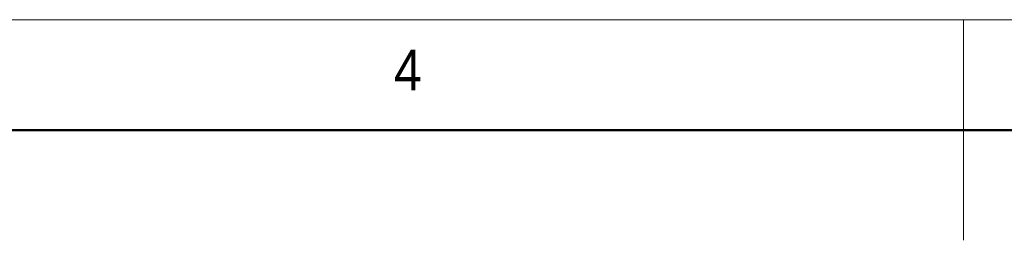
# Model space of a CAD drawing. Header units: millimetres. Extents: x 35 to 2905, y -50 to 2044.
# Tile 16 of 27: x 1170 to 1483, y 1974 to 2044. Entities that reach past the tile are written whole.
import ezdxf

# ---------------------------------------------------------------- set-up
doc = ezdxf.new("R2010")
doc.units = ezdxf.units.MM
doc.header["$LTSCALE"] = 7
doc.linetypes.add('SLD-Solid', pattern=[0])
doc.styles.add('SLDTEXTSTYLE4', font='GOTHIC.TTF', dxfattribs={"width": 0.913})

msp = doc.modelspace()

# ---------------------------------------------------------------- linework, layer by layer
at = {"color": 7, "linetype": 'SLD-Solid', "lineweight": 18}
for p, q in [((2905, 2044), (35, 2044)), ((1470, 2044), (1470, 1974)), ((70, 2009), (2870, 2009))]:
    msp.add_line(p, q, dxfattribs=at)
at = {"color": 7, "linetype": 'SLD-Solid', "lineweight": 50}
msp.add_line((2870, 2009), (70, 2009), dxfattribs=at)

# ---------------------------------------------------------------- texts
at = {"color": 7, "linetype": 'Continuous', "lineweight": 0, "insert": (1289.1666667, 2034.5241742), "char_height": 12.9645833, "attachment_point": 1, "style": 'SLDTEXTSTYLE4'}
msp.add_mtext('4', dxfattribs=at)

doc.saveas('drawing.dxf')
